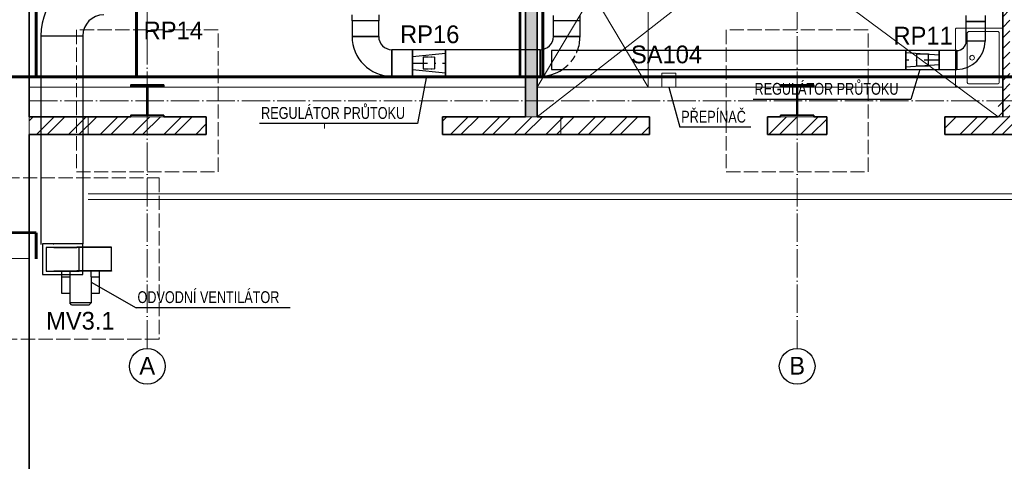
# Model space of a CAD drawing. Header units: millimetres. Extents: x -21108 to 360233, y 566 to 551167.
# Tile 29 of 38: x 168912 to 177244, y 268778 to 272511. Entities that reach past the tile are written whole.
import ezdxf
from ezdxf.enums import TextEntityAlignment as Align

# ---------------------------------------------------------------- set-up
doc = ezdxf.new("R2010")
doc.units = ezdxf.units.MM
doc.header["$LTSCALE"] = 10
for name, pattern in [('ACAD_ISO02W100', [15, 12, -3]), ('ACAD_ISO04W100', [30, 24, -3, 0, -3]), ('DASHDOT', [25.4, 12.7, -6.35, 0, -6.35]), ('DASHED', [19.05, 12.7, -6.35]), ('ČÁRKOVANÁ', [0.75, 0.5, -0.25])]:
    doc.linetypes.add(name, pattern=pattern)
doc.layers.add('MaR', color=1, linetype='Continuous')
doc.layers.add('popisky', color=253, linetype='Continuous')
for name, color, linetype, lineweight in [('NS_tenka', 253, 'Continuous', 9), ('NS_tlusta', 253, 'Continuous', 15), ('NS_velmi_tlusta', 253, 'Continuous', 35), ('srafy', 253, 'Continuous', 9), ('tlusta', 253, 'Continuous', 15), ('velmi_tlusta', 253, 'Continuous', 35), ('VZT Tenka', 7, 'Continuous', 15)]:
    doc.layers.add(name, color=color, linetype=linetype, lineweight=lineweight)
doc.layers.add('zarizovaci predmety', color=253, linetype='Continuous', lineweight=9, transparency=0.3)
doc.styles.add('laplan N', font='txt')
doc.styles.get("Standard").update_dxf_attribs({"font": 'ic-simplex.shx', "width": 0.8})
pattern_1 = [(45, (295236.7, 242274.44), (-134.70384, 134.70384), []), (45, (295326.5, 242274.44), (-134.70384, 134.70384), [])]

# ---------------------------------------------------------------- blocks, each defined once
blk = doc.blocks.new('*U1050')
at = {"layer": 'popisky', "linetype": 'ByBlock'}
blk.add_circle((0, 0), 3.02, dxfattribs=at)
at = {"layer": 'popisky', "linetype": 'ByBlock', "style": 'laplan N'}
blk.add_attdef('OZNACENI', text='', height=3, dxfattribs=at).set_placement((0, 0.1), align=Align.MIDDLE_CENTER)
blk = doc.blocks.new('UMYVADLO')
at = {"layer": 'zarizovaci predmety'}
for p, q in [((29660, 15810), (29660, 16060)), ((29670, 16070), (30090, 16070)), ((30100, 16060), (30100, 15810)), ((30090, 15800), (29670, 15800))]:
    blk.add_line(p, q, dxfattribs=at)
blk.add_lwpolyline([(29640, 16170), (30120, 16170, -0.414214), (30130, 16160), (30130, 15780, -0.414214), (30120, 15770), (29640, 15770, -0.414214), (29630, 15780), (29630, 16160, -0.414214)], format="xyb", close=True, dxfattribs=at)
blk.add_circle((29880, 16030), 20, dxfattribs=at)
for centre, start, end in [((29670, 16060), 90, 180), ((30090, 16060), 0, 90), ((29670, 15810), 180, 270), ((30090, 15810), 270, 0)]:
    blk.add_arc(centre, 10, start, end, dxfattribs=at)

msp = doc.modelspace()

# ---------------------------------------------------------------- hatches: boundary and pattern name
at = {"layer": 'NS_tenka', "transparency": 33554610}
h = msp.add_hatch(dxfattribs=at)
h.set_pattern_fill('ANSI31', color=8, scale=20)
h.set_pattern_definition([(45, (296868.58, 241215.705), (-44.90128, 44.90128), [])])
h.paths.add_polyline_path([(177291.399, 271825.417), (177191.399, 271825.417), (177191.399, 271690.417), (177291.399, 271690.417)])
h.paths.add_polyline_path([(177291.399, 271825.417), (177291.399, 274730.417), (178241.399, 274730.417), (178241.399, 274790.417), (175891.399, 274790.417), (175891.399, 274730.417), (177231.399, 274730.417), (177231.399, 271825.417)])
at = {"layer": 'srafy', "transparency": 33554610}
h = msp.add_hatch(dxfattribs=at)
h.set_pattern_fill('CEMENT_POTER', color=8, scale=30)
h.set_pattern_definition([(45, (296868.577, 241215.705), (-42.426407, 42.426407), []), (45, (296896.86, 241215.705), (-42.426407, 42.426407), [0, -30]), (45, (296925.145, 241215.705), (-42.426407, 42.426407), [0, -30])])
h.paths.add_polyline_path([(173291.399, 271690.417), (173291.399, 282841.661), (173191.399, 282845.233), (173191.399, 280152.429), (173191.399, 280102.429), (173191.399, 271690.417)])
h = msp.add_hatch(dxfattribs=at)
h.set_pattern_fill('ANSI32', color=8, scale=20)
h.set_pattern_definition(pattern_1)
h.paths.add_polyline_path([(169391.399, 271690.417), (168991.399, 271690.417), (168991.399, 271540.417), (169391.399, 271540.417)])
h.paths.add_polyline_path([(169491.399, 271690.417), (169391.399, 271690.417), (169391.399, 271540.417), (169491.399, 271540.417)])
h.paths.add_polyline_path([(169991.399, 271690.417), (169851.399, 271690.417), (169491.399, 271690.417), (169491.399, 271540.417), (169991.399, 271540.417)])
h.paths.add_polyline_path([(170491.399, 271690.417), (170131.399, 271690.417), (169991.399, 271690.417), (169991.399, 271540.417), (170491.399, 271540.417)])
h = msp.add_hatch(dxfattribs=at)
h.set_pattern_fill('ANSI32', color=8, scale=20)
h.set_pattern_definition(pattern_1)
h.paths.add_polyline_path([(172491.399, 271690.417), (172491.399, 271540.417), (174241.399, 271540.417), (174241.399, 271690.417)])
h = msp.add_hatch(dxfattribs=at)
h.set_pattern_fill('ANSI32', color=8, scale=20)
h.set_pattern_definition(pattern_1)
h.paths.add_polyline_path([(175241.399, 271690.417), (175241.399, 271540.417), (175741.399, 271540.417), (175741.399, 271690.417)])
h = msp.add_hatch(dxfattribs=at)
h.set_pattern_fill('ANSI32', color=8, scale=20)
h.set_pattern_definition(pattern_1)
h.paths.add_polyline_path([(176741.399, 271690.417), (176741.399, 271540.417), (177991.399, 271540.417), (177991.399, 271690.417)])

# ---------------------------------------------------------------- linework, layer by layer
at = {"color": 0, "linetype": 'ByBlock', "lineweight": -2}
for p, q in [((171725.043, 272502.917), (171725.043, 272552.917)), ((171950.043, 272552.917), (171950.043, 272502.917)), ((171725.043, 272502.917), (171725.043, 272370.417)), ((171950.043, 272502.917), (171725.043, 272502.917)), ((171950.043, 272502.917), (171725.043, 272502.917)), ((171950.043, 272370.417), (171950.043, 272502.917)), ((173428.899, 272505.417), (173428.899, 272547.551)), ((173428.899, 272505.417), (173653.899, 272505.417)), ((173428.899, 272370.417), (173428.899, 272505.417)), ((173428.899, 272505.417), (173653.899, 272505.417)), ((173653.899, 272505.417), (173653.899, 272547.551)), ((173653.899, 272370.417), (173653.899, 272505.417)), ((176921.781, 272497.551), (176921.781, 272547.551)), ((177081.781, 272497.551), (176921.781, 272497.551)), ((176921.781, 272497.551), (177081.781, 272497.551)), ((176921.781, 272330.417), (176921.781, 272497.551)), ((177081.781, 272547.551), (177081.781, 272497.551)), ((177081.781, 272497.551), (177081.781, 272330.417)), ((169091.399, 272375.417), (169091.399, 270610.552)), ((169446.399, 272375.417), (169446.399, 270616.603)), ((171725.043, 272370.417), (171950.043, 272370.417)), ((173428.899, 272370.417), (173653.899, 272370.417)), ((177081.781, 272330.417), (176921.781, 272330.417)), ((172062.543, 272257.917), (172062.543, 272032.917)), ((172236.399, 272257.917), (172062.543, 272257.917)), ((173316.399, 272257.917), (172516.399, 272257.917)), ((173316.399, 272032.917), (173316.399, 272257.917)), ((173411.781, 272250.417), (173411.781, 272090.417)), ((176411.781, 272250.417), (173411.781, 272250.417)), ((176841.781, 272250.417), (176691.781, 272250.417)), ((176841.781, 272090.417), (176841.781, 272250.417)), ((173411.781, 272090.417), (176411.781, 272090.417)), ((176691.781, 272090.417), (176841.781, 272090.417)), ((172062.543, 272032.917), (172236.399, 272032.917)), ((172516.399, 272032.917), (173316.399, 272032.917))]:
    msp.add_line(p, q, dxfattribs=at)
at = {"color": 0, "lineweight": -2}
for p, q in [((169091.399, 272375.417), (169446.399, 272375.417)), ((169091.399, 272375.417), (169091.399, 272375.417)), ((169446.399, 272375.417), (169446.399, 272375.417)), ((171950.043, 272370.417), (171725.043, 272370.417)), ((171725.043, 272370.417), (171725.043, 272370.417)), ((171950.043, 272370.417), (171950.043, 272370.417)), ((173653.899, 272370.417), (173428.899, 272370.417)), ((173428.899, 272370.417), (173428.899, 272370.417)), ((173653.899, 272370.417), (173653.899, 272370.417)), ((177081.781, 272330.417), (176921.781, 272330.417)), ((176921.781, 272330.417), (176921.781, 272330.417)), ((177081.781, 272330.417), (177081.781, 272330.417)), ((172062.543, 272032.917), (172062.543, 272257.917)), ((172062.543, 272257.917), (172062.543, 272257.917)), ((173316.399, 272257.917), (173316.399, 272032.917)), ((173316.399, 272257.917), (173316.399, 272257.917)), ((176841.781, 272250.417), (176841.781, 272090.417)), ((176841.781, 272250.417), (176841.781, 272250.417)), ((176841.781, 272090.417), (176841.781, 272090.417)), ((172062.543, 272032.917), (172062.543, 272032.917)), ((173316.399, 272032.917), (173316.399, 272032.917))]:
    msp.add_line(p, q, dxfattribs=at)
at = {"color": 2, "linetype": 'DASHDOT', "lineweight": 25}
for p, q in [((169268.899, 272375.417), (169268.899, 272375.417)), ((171837.543, 272370.417), (171837.543, 272370.417)), ((173541.399, 272370.417), (173541.399, 272370.417)), ((177001.781, 272330.417), (177001.781, 272330.417)), ((172062.543, 272145.417), (172062.543, 272145.417)), ((173316.399, 272145.417), (173316.399, 272145.417)), ((176841.781, 272170.417), (176841.781, 272170.417))]:
    msp.add_line(p, q, dxfattribs=at)
at = {"color": 1, "linetype": 'ByBlock', "lineweight": -2}
for p, q in [((172516.399, 272257.917), (172236.399, 272257.917)), ((172236.399, 272257.917), (172236.399, 272032.917)), ((172236.399, 272032.917), (172236.399, 272257.917)), ((172236.399, 272201.667), (172516.399, 272229.792)), ((172516.399, 272257.917), (172516.399, 272032.917)), ((172516.399, 272032.917), (172516.399, 272257.917)), ((176691.781, 272250.417), (176411.781, 272250.417)), ((176411.781, 272250.417), (176411.781, 272090.417)), ((176411.781, 272090.417), (176411.781, 272250.417)), ((176691.781, 272210.417), (176411.781, 272230.417)), ((176501.781, 272220.417), (176501.781, 272120.417)), ((176601.781, 272220.417), (176501.781, 272220.417)), ((176601.781, 272120.417), (176601.781, 272220.417)), ((176691.781, 272090.417), (176691.781, 272250.417)), ((176691.781, 272250.417), (176691.781, 272090.417)), ((172236.399, 272089.167), (172516.399, 272061.042)), ((176691.781, 272130.417), (176411.781, 272110.417)), ((176411.781, 272090.417), (176691.781, 272090.417)), ((176501.781, 272120.417), (176601.781, 272120.417)), ((172236.399, 272032.917), (172516.399, 272032.917))]:
    msp.add_line(p, q, dxfattribs=at)
at = {"color": 1, "linetype": 'DASHDOT', "lineweight": 25}
for p, q in [((172236.399, 272145.417), (172516.399, 272145.417)), ((176691.781, 272170.417), (176411.781, 272170.417))]:
    msp.add_line(p, q, dxfattribs=at)
at = {"color": 1, "linetype": 'ČÁRKOVANÁ', "lineweight": 25, "ltscale": 0.5}
for p, q in [((172326.399, 272195.417), (172326.399, 272095.417)), ((172426.399, 272195.417), (172326.399, 272195.417)), ((172426.399, 272095.417), (172426.399, 272195.417)), ((172326.399, 272095.417), (172426.399, 272095.417))]:
    msp.add_line(p, q, dxfattribs=at)
at = {"linetype": 'Continuous', "ltscale": 4}
for p, q in [((169446.399, 270616.603), (169106.399, 270616.603)), ((169106.399, 270616.603), (169106.399, 270356.603)), ((169416.399, 270586.603), (169136.399, 270586.603)), ((169136.399, 270586.603), (169136.399, 270386.603)), ((169196.399, 270616.603), (169201.399, 270616.603)), ((169201.399, 270588.103), (169396.399, 270588.103)), ((169201.399, 270585.103), (169396.399, 270585.103)), ((169690.399, 270588.103), (169396.399, 270588.103)), ((169690.399, 270585.103), (169396.399, 270585.103)), ((169416.399, 270386.603), (169416.399, 270586.603)), ((169446.399, 270356.603), (169446.399, 270616.603)), ((169686.399, 270585.103), (169686.399, 270388.103)), ((169690.399, 270585.103), (169690.399, 270588.103)), ((169136.399, 270386.603), (169416.399, 270386.603)), ((169201.399, 270388.103), (169396.399, 270388.103)), ((169201.399, 270385.103), (169396.399, 270385.103)), ((169266.399, 270385.103), (169266.399, 270336.603)), ((169690.399, 270388.103), (169396.399, 270388.103)), ((169690.399, 270385.103), (169396.399, 270385.103)), ((169586.399, 270336.603), (169586.399, 270385.103)), ((169690.399, 270388.103), (169690.399, 270385.103)), ((169106.399, 270356.603), (169446.399, 270356.603)), ((169196.399, 270356.603), (169201.399, 270356.603)), ((169266.399, 270336.603), (169336.399, 270336.603)), ((169266.399, 270336.603), (169266.399, 270198.603)), ((169516.399, 270336.603), (169586.399, 270336.603)), ((169586.399, 270198.603), (169586.399, 270336.603)), ((169266.399, 270198.603), (169336.399, 270198.603)), ((169516.399, 270198.603), (169586.399, 270198.603))]:
    msp.add_line(p, q, dxfattribs=at)
at = {"color": 1, "linetype": 'Continuous', "ltscale": 4}
for p, q in [((169336.399, 270385.103), (169336.399, 270336.603)), ((169516.399, 270336.603), (169516.399, 270385.103)), ((169336.399, 270336.603), (169336.399, 270116.603)), ((169516.399, 270336.603), (169516.399, 270116.603)), ((169516.399, 270116.603), (169336.399, 270116.603)), ((169351.399, 270101.603), (169336.399, 270116.603)), ((169351.399, 270101.603), (169501.399, 270101.603)), ((169501.399, 270101.603), (169516.399, 270116.603))]:
    msp.add_line(p, q, dxfattribs=at)
at = {"color": 0, "lineweight": -2}
for centre, radius, start, end in [((169623.899, 272375.417), 532.5, 90, 180), ((169623.899, 272375.417), 177.5, 90, 180), ((172062.543, 272370.417), 337.5, 180, 270), ((172062.543, 272370.417), 112.5, 180, 270), ((173316.399, 272370.417), 112.5, 270, 0), ((173316.399, 272370.417), 337.5, 339.1725031, 0), ((176841.781, 272330.417), 80, 270, 0), ((176841.781, 272330.417), 240, 270, 0), ((173316.399, 272370.417), 337.5, 270, 303.9392892)]:
    msp.add_arc(centre, radius, start, end, dxfattribs=at)
at = {"linetype": 'DASHED', "lineweight": -2, "ltscale": 0.5}
msp.add_arc((173316.399, 272370.417), 337.5, 303.9392892, 339.1725031, dxfattribs=at)
at = {"layer": 'MaR'}
for p, q in [((176529.873, 272090.417), (176453.536, 271837.925)), ((172354.492, 272032.917), (172278.155, 271633.989)), ((174405.445, 271940.417), (174498.124, 271602.495)), ((176453.536, 271837.925), (175118.125, 271837.925)), ((172278.155, 271633.989), (170942.744, 271633.989)), ((175099.301, 271602.495), (174498.124, 271602.495)), ((169516.399, 270291.705), (169896.733, 270076.598)), ((171201.51, 270076.598), (169896.733, 270076.598))]:
    msp.add_line(p, q, dxfattribs=at)
at = {"layer": 'MaR', "const_width": 25}
for points in [[(173145.731, 277172.169), (173145.731, 272027.288)], [(173339.974, 275332.626), (173339.974, 272027.288)], [(169900.07, 273280.471), (169900.07, 272027.288)], [(169052.411, 273045.323), (169052.411, 272027.288)], [(168602.692, 272027.288), (183827.378, 272027.288)], [(168602.692, 270710.77), (169052.411, 270710.77)], [(169052.411, 270710.77), (169052.411, 270487.082)]]:
    msp.add_lwpolyline(points, dxfattribs=at)
at = {"layer": 'NS_tenka', "color": 8}
for p, q in [((173291.399, 271690.417), (175116.399, 273115.417)), ((175266.399, 273115.417), (177191.399, 271690.417)), ((169491.399, 271690.417), (169491.399, 271540.417)), ((173491.399, 271690.417), (173491.399, 271540.417)), ((175491.399, 271690.417), (175491.399, 271540.417)), ((169491.399, 271040.417), (187042.453, 271040.417)), ((169491.399, 270990.417), (187069.71, 270990.417))]:
    msp.add_line(p, q, dxfattribs=at)
at = {"layer": 'NS_tlusta', "color": 8}
for p, q in [((168991.399, 271940.417), (173191.399, 271940.417)), ((173291.399, 271940.417), (177231.399, 271940.417)), ((168991.399, 271690.417), (168991.399, 271540.417)), ((169391.399, 271690.417), (169591.399, 271690.417)), ((169851.399, 271690.417), (170131.399, 271690.417)), ((171491.399, 271590.417), (171491.399, 271640.417)), ((173191.399, 271690.417), (173291.399, 271690.417)), ((175351.399, 271690.417), (175631.399, 271690.417)), ((177191.399, 271690.417), (177291.399, 271690.417))]:
    msp.add_line(p, q, dxfattribs=at)
at = {"layer": 'NS_tlusta', "color": 8, "linetype": 'ACAD_ISO02W100'}
for points in [[(169391.399, 271225.417), (170591.399, 271225.417), (170591.399, 272425.417), (169391.399, 272425.417)], [(174891.399, 271225.417), (176091.399, 271225.417), (176091.399, 272425.417), (174891.399, 272425.417)]]:
    msp.add_lwpolyline(points, close=True, dxfattribs=at)
at = {"layer": 'NS_velmi_tlusta', "color": 8}
for p, q in [((168991.399, 271690.417), (169851.399, 271690.417)), ((170131.399, 271690.417), (170491.399, 271690.417)), ((170491.399, 271690.417), (170491.399, 271540.417)), ((172491.399, 271690.417), (173191.399, 271690.417)), ((172491.399, 271690.417), (172491.399, 271540.417)), ((173291.399, 271690.417), (174241.399, 271690.417)), ((174241.399, 271690.417), (174241.399, 271540.417)), ((175241.399, 271690.417), (175351.399, 271690.417)), ((175241.399, 271690.417), (175241.399, 271540.417)), ((175631.399, 271690.417), (175741.399, 271690.417)), ((175741.399, 271690.417), (175741.399, 271540.417)), ((176741.399, 271690.417), (177191.399, 271690.417)), ((176741.399, 271690.417), (176741.399, 271540.417)), ((168991.399, 271540.417), (170491.399, 271540.417)), ((172491.399, 271540.417), (174241.399, 271540.417)), ((175241.399, 271540.417), (175741.399, 271540.417)), ((176741.399, 271540.417), (177991.399, 271540.417))]:
    msp.add_line(p, q, dxfattribs=at)
for points in [[(173191.399, 276102.429), (173191.399, 271690.417)], [(173291.399, 274730.417), (173291.399, 271690.417)], [(177231.399, 274730.417), (177231.399, 271690.417)], [(169851.399, 271690.417), (169851.399, 271703.417), (169987.399, 271703.417), (169987.399, 271947.417), (169851.399, 271947.417), (169851.399, 271960.417), (170131.399, 271960.417), (170131.399, 271947.417), (169995.399, 271947.417), (169995.399, 271703.417), (170131.399, 271703.417), (170131.399, 271690.417)], [(175351.399, 271690.417), (175351.399, 271703.417), (175487.399, 271703.417), (175487.399, 271947.417), (175351.399, 271947.417), (175351.399, 271960.417), (175631.399, 271960.417), (175631.399, 271947.417), (175495.399, 271947.417), (175495.399, 271703.417), (175631.399, 271703.417), (175631.399, 271690.417)]]:
    msp.add_lwpolyline(points, dxfattribs=at)
at = {"layer": 'tlusta', "color": 8, "linetype": 'ACAD_ISO04W100'}
for p, q in [((175491.399, 269732.026), (175491.399, 282763.063)), ((169991.399, 269732.026), (169991.399, 282359.508)), ((168991.399, 271825.417), (191222.982, 271825.417)), ((168991.399, 270492.441), (162687.135, 270492.441))]:
    msp.add_line(p, q, dxfattribs=at)
at = {"layer": 'tlusta', "color": 8, "linetype": 'ACAD_ISO02W100'}
msp.add_lwpolyline([(170092.055, 269811.228), (167290.744, 269811.228), (167290.744, 271173.655), (170092.055, 271173.655)], close=True, dxfattribs=at)
at = {"layer": 'velmi_tlusta', "color": 8}
for p, q in [((168991.399, 282342.419), (168991.399, 271690.417)), ((168991.399, 271540.417), (168991.399, 257231.738))]:
    msp.add_line(p, q, dxfattribs=at)
at = {"layer": 'VZT Tenka', "color": 1}
for p, q in [((174345.445, 272060.417), (174465.445, 272060.417)), ((174345.445, 271940.417), (174345.445, 272060.417)), ((174465.445, 272060.417), (174465.445, 271940.417)), ((174465.445, 271940.417), (174345.445, 271940.417))]:
    msp.add_line(p, q, dxfattribs=at)
at = {"layer": 'zarizovaci predmety', "color": 8}
for p, q in [((174231.399, 271940.417), (173291.399, 273520.417)), ((173291.399, 271940.417), (174231.399, 273520.417))]:
    msp.add_line(p, q, dxfattribs=at)
msp.add_lwpolyline([(173291.399, 271940.417), (173291.399, 273520.417), (174231.399, 273520.417), (174231.399, 271940.417)], close=True, dxfattribs=at)

# ---------------------------------------------------------------- block references
at = {"layer": 'tlusta', "color": 8, "xscale": 50, "yscale": 50, "zscale": 50}
for p, values in [((169991.399, 269581.03), {'OZNACENI': 'A'}), ((175491.399, 269581.03), {'OZNACENI': 'B'})]:
    msp.add_blockref('*U1050', p, dxfattribs=at).add_auto_attribs(values)
at = {"layer": 'zarizovaci predmety', "color": 8, "rotation": 89.99999999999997}
msp.add_blockref('UMYVADLO', (193001.399, 242310.417), dxfattribs=at)

# ---------------------------------------------------------------- texts
at = {"layer": 'MaR'}
for s, p in [('RP14', (169960.929, 272345.49)), ('RP16', (172131.064, 272313.199)), ('RP11', (176306.445, 272301.787)), ('MV3.1', (169135.42, 269891.33))]:
    msp.add_text(s, height=150, dxfattribs=at).set_placement(p)
msp.add_text('SA104', height=150, dxfattribs=at).set_placement((174385.694, 272142.952), align=Align.CENTER)
at = {"layer": 'MaR', "width": 0.8}
for s, p in [('REGULÁTOR PRŮTOKU', (175130.424, 271877.028)), ('REGULÁTOR PRŮTOKU', (170955.043, 271673.092)), ('PŘEPÍNAČ', (174510.423, 271641.598)), ('ODVODNÍ VENTILÁTOR', (169909.031, 270115.701))]:
    msp.add_text(s, height=100, dxfattribs=at).set_placement(p)

doc.saveas('drawing.dxf')
